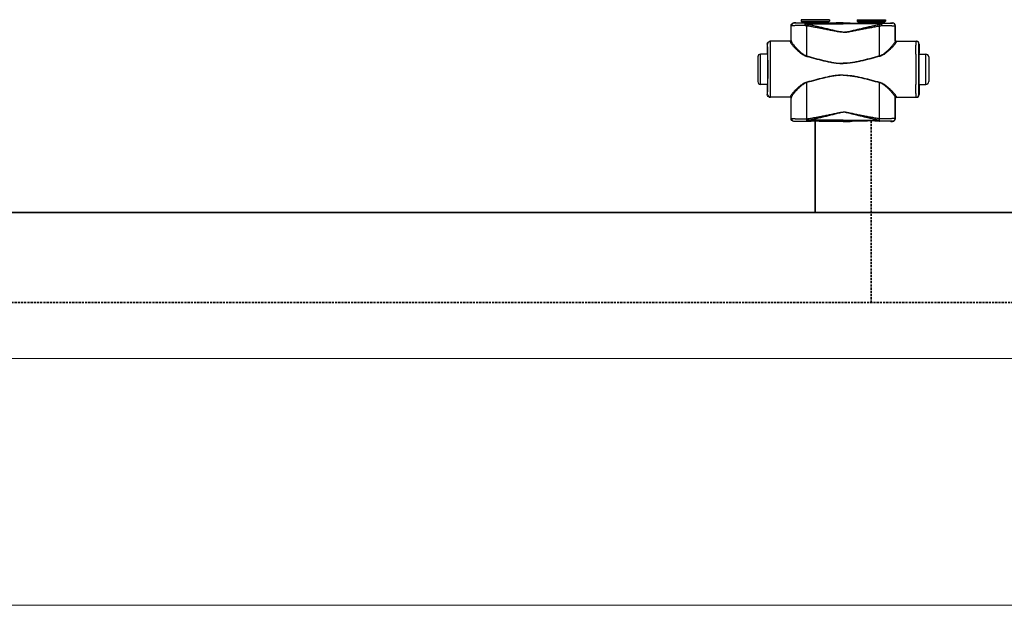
# Model space of a CAD drawing. Header units: millimetres. Extents: x 17747 to 112039, y -74980 to 446921.
# Tile 36 of 256: x 42149 to 43026, y -74980 to -74458. Entities that reach past the tile are written whole.
import ezdxf

# ---------------------------------------------------------------- set-up
doc = ezdxf.new("R2010")
doc.units = ezdxf.units.MM
doc.linetypes.add('phl_thick', pattern=[0])
doc.linetypes.add('VERDECKT', pattern=[9.525, 6.35, -3.175])
for name, color, linetype, lineweight in [('UT_SCHÉMA_PŘÍVOD', 10, 'Continuous', 35), ('UT_SCHÉMA_ZPÁTEČKA', 172, 'VERDECKT', 35), ('VZT_50 POPIS - OBECNE', 7, 'Continuous', 5)]:
    doc.layers.add(name, color=color, linetype=linetype, lineweight=lineweight)

msp = doc.modelspace()

# ---------------------------------------------------------------- linework, layer by layer
at = {"color": 0, "linetype": 'Continuous'}
for p, q in [((42839, -74461.33), (42838.88, -74461.21)), ((42840.53, -74461.21), (42838.88, -74461.21)), ((42840.88, -74461.31), (42840.53, -74461.21)), ((42870.48, -74458.31), (42845.28, -74458.31)), ((42845.28, -74458.31), (42845.28, -74459.71)), ((42845.28, -74459.71), (42846.23, -74460.66)), ((42845.28, -74459.71), (42870.48, -74459.71)), ((42846.23, -74460.66), (42869.52, -74460.66)), ((42846.38, -74461.02), (42869.38, -74461.02)), ((42846.38, -74461.02), (42846.38, -74461.38)), ((42854.02, -74461.4), (42849.18, -74461.4)), ((42849.18, -74462.1), (42849.18, -74461.4)), ((42882.88, -74461.4), (42861.73, -74461.4)), ((42869.38, -74461.02), (42869.38, -74461.38)), ((42870.48, -74459.71), (42869.52, -74460.66)), ((42870.48, -74458.31), (42870.48, -74459.71)), ((42876.63, -74461.21), (42874.88, -74461.31)), ((42882.88, -74461.21), (42876.63, -74461.21)), ((42882.88, -74461.21), (42889.13, -74461.21)), ((42882.88, -74461.4), (42904.02, -74461.4)), ((42889.13, -74461.21), (42890.88, -74461.31)), ((42895.28, -74458.31), (42920.48, -74458.31)), ((42895.28, -74458.31), (42895.28, -74459.71)), ((42920.48, -74459.71), (42895.28, -74459.71)), ((42895.28, -74459.71), (42896.23, -74460.66)), ((42919.52, -74460.66), (42896.23, -74460.66)), ((42919.38, -74461.02), (42896.38, -74461.02)), ((42896.38, -74461.02), (42896.38, -74461.38)), ((42911.73, -74461.4), (42916.58, -74461.4)), ((42916.58, -74462.1), (42916.58, -74461.4)), ((42919.38, -74461.02), (42919.38, -74461.38)), ((42920.48, -74459.71), (42919.52, -74460.66)), ((42920.48, -74458.31), (42920.48, -74459.71)), ((42924.88, -74461.31), (42925.23, -74461.21)), ((42925.23, -74461.21), (42926.88, -74461.21)), ((42926.76, -74461.33), (42926.88, -74461.21)), ((42836.5, -74463.83), (42836.38, -74463.71)), ((42836.38, -74476.71), (42836.38, -74463.71)), ((42849.18, -74462.1), (42882.88, -74462.1)), ((42916.58, -74462.1), (42882.88, -74462.1)), ((42929.26, -74463.83), (42929.38, -74463.71)), ((42929.38, -74476.71), (42929.38, -74463.71)), ((42835.68, -74477.51), (42817.68, -74477.51)), ((42836.38, -74476.71), (42836.48, -74476.71)), ((42929.38, -74476.71), (42929.27, -74476.71)), ((42930.07, -74477.51), (42948.08, -74477.51)), ((42815.39, -74480.01), (42815.18, -74480.01)), ((42815.18, -74480.01), (42815.18, -74488.16)), ((42815.18, -74488.16), (42815.39, -74488.51)), ((42950.37, -74480.01), (42950.58, -74480.01)), ((42950.58, -74488.16), (42950.37, -74488.51)), ((42950.58, -74480.01), (42950.58, -74488.16)), ((42806.68, -74491.51), (42806.68, -74513.51)), ((42815.43, -74489.01), (42809.18, -74489.01)), ((42809.18, -74516.01), (42809.18, -74489.01)), ((42815.57, -74488.52), (42815.57, -74488.51)), ((42950.18, -74488.52), (42950.18, -74488.51)), ((42950.33, -74489.01), (42956.58, -74489.01)), ((42956.58, -74516.01), (42956.58, -74489.01)), ((42959.08, -74491.51), (42959.08, -74513.51)), ((42815.43, -74516.01), (42809.18, -74516.01)), ((42815.39, -74516.51), (42815.18, -74516.86)), ((42815.18, -74516.86), (42815.18, -74525.01)), ((42815.57, -74516.51), (42815.57, -74516.5)), ((42950.18, -74516.51), (42950.18, -74516.5)), ((42950.33, -74516.01), (42956.58, -74516.01)), ((42950.37, -74516.51), (42950.58, -74516.86)), ((42950.58, -74516.86), (42950.58, -74525.01)), ((42815.18, -74525.01), (42815.39, -74525.01)), ((42835.68, -74527.51), (42817.68, -74527.51)), ((42836.48, -74528.31), (42836.38, -74528.31)), ((42836.38, -74546.41), (42836.38, -74528.31)), ((42929.27, -74528.31), (42929.38, -74528.31)), ((42929.38, -74546.41), (42929.38, -74528.31)), ((42930.07, -74527.51), (42948.08, -74527.51)), ((42950.58, -74525.01), (42950.37, -74525.01)), ((42836.38, -74546.41), (42836.5, -74546.29)), ((42838.88, -74548.91), (42839, -74548.79)), ((42840.53, -74548.91), (42838.88, -74548.91)), ((42840.88, -74548.81), (42840.53, -74548.91)), ((42850.42, -74546.66), (42850.6, -74546.66)), ((42850.75, -74548.72), (42850.92, -74548.72)), ((42882.88, -74547.97), (42850.92, -74547.97)), ((42850.92, -74548.72), (42850.92, -74547.97)), ((42850.92, -74548.72), (42852.18, -74548.72)), ((42863.57, -74548.72), (42882.88, -74548.72)), ((42876.63, -74548.91), (42874.88, -74548.81)), ((42882.88, -74548.91), (42876.63, -74548.91)), ((42882.88, -74547.97), (42914.83, -74547.97)), ((42902.18, -74548.72), (42882.88, -74548.72)), ((42882.88, -74548.91), (42889.13, -74548.91)), ((42889.13, -74548.91), (42890.88, -74548.81)), ((42914.83, -74548.72), (42913.57, -74548.72)), ((42914.83, -74548.72), (42914.83, -74547.97)), ((42915.01, -74548.72), (42914.83, -74548.72)), ((42915.34, -74546.66), (42915.16, -74546.66)), ((42924.88, -74548.81), (42925.23, -74548.91)), ((42925.23, -74548.91), (42926.88, -74548.91)), ((42926.88, -74548.91), (42926.76, -74548.79)), ((42929.38, -74546.41), (42929.26, -74546.29))]:
    msp.add_line(p, q, dxfattribs=at)
for centre, radius, start, end in [((42839, -74463.83), 2.5, 90.00246, 179.99754), ((42845.88, -74461.02), 0.5, 0, 45), ((42869.88, -74461.02), 0.5, 135, 180), ((42895.88, -74461.02), 0.5, 0, 45), ((42919.88, -74461.02), 0.5, 135, 180), ((42926.76, -74463.83), 2.5, 0.00246, 89.99754), ((42817.89, -74480.01), 2.5, 90.00225, 180.00111), ((42835.68, -74476.71), 0.8, 270.0036, 359.99724), ((42930.07, -74476.71), 0.8, 180.00276, 269.9964), ((42947.87, -74480.01), 2.5, 359.99889, 89.99775), ((42809.18, -74491.51), 2.5, 90, 180), ((40375.72, -74502.51), 2442.41, 359.68325, 0.31675), ((45390.04, -74502.51), 2442.41, 179.68325, 180.31675), ((42956.58, -74491.51), 2.5, 0, 90), ((42809.18, -74513.51), 2.5, 180, 270), ((42956.58, -74513.51), 2.5, 270, 0), ((42817.89, -74525.01), 2.5, 179.99889, 269.99775), ((42835.68, -74528.31), 0.8, 0.00276, 89.9964), ((42930.07, -74528.31), 0.8, 90.0036, 179.99724), ((42947.87, -74525.01), 2.5, 270.00225, 0.00111), ((42839, -74546.29), 2.5, 180.00246, 269.99754), ((42926.76, -74546.29), 2.5, 270.00246, 359.99754)]:
    msp.add_arc(centre, radius, start, end, dxfattribs=at)
at = {"color": 0, "linetype": 'Continuous', "extrusion": (0, 0, -1)}
for centre, major_axis, ratio, start_param, end_param in [((42838.88, -74463.71), (-1.77, 1.77), 0.999973, -0.785384, 0.785384), ((42857.88, -74461.31), (-17, 0), 0.005236, 4.941076, 6.283185), ((42857.88, -74461.31), (-17, 0), 0.005236, 3.141593, 4.483702), ((42817.68, -74480.01), (-2.5, 0), 0.999945, 0, 1.570796), ((42835.58, -74476.71), (-0.8, 0), 0.999986, -3.141593, -1.659157), ((42815.39, -74502.51), (0, 14), 0.010472, 0, 3.141593), ((42817.68, -74525.01), (-2.5, 0), 0.999945, -1.570796, 0), ((42835.58, -74528.31), (0.8, 0), 0.999986, -1.395381, 0), ((42838.88, -74546.41), (1.77, 1.77), 0.999973, -3.926977, -2.356208), ((42857.88, -74548.81), (-17, 0), 0.005236, 0, 1.229157), ((42857.88, -74548.81), (-17, 0), 0.005236, 1.912436, 3.141593)]:
    msp.add_ellipse(centre, major_axis=major_axis, ratio=ratio, start_param=start_param, end_param=end_param, dxfattribs=at)
at = {"color": 0, "linetype": 'Continuous'}
for centre, major_axis, ratio, start_param, end_param in [((42907.88, -74461.31), (17, 0), 0.005236, 3.141593, 4.483702), ((42907.88, -74461.31), (17, 0), 0.005236, 4.941076, 6.283185), ((42926.88, -74463.71), (1.77, 1.77), 0.999973, -0.785384, 0.785384), ((42930.18, -74476.71), (0.8, 0), 0.999986, -3.141593, -1.659157), ((42948.08, -74480.01), (2.5, 0), 0.999945, 0, 1.570796), ((42950.37, -74502.51), (0, 14), 0.010472, 0, 3.141593), ((42930.18, -74528.31), (-0.8, 0), 0.999986, -1.395381, 0), ((42948.08, -74525.01), (2.5, 0), 0.999945, -1.570796, 0), ((42907.88, -74548.81), (17, 0), 0.005236, 1.912436, 3.141593), ((42907.88, -74548.81), (17, 0), 0.005236, 0, 1.229157), ((42926.88, -74546.41), (-1.77, 1.77), 0.999973, -3.926977, -2.356208)]:
    msp.add_ellipse(centre, major_axis=major_axis, ratio=ratio, start_param=start_param, end_param=end_param, dxfattribs=at)
for points, knots in [([(42849.18, -74461.4), (42848.47, -74461.4), (42847.11, -74461.4), (42845.45, -74461.39), (42844.22, -74461.39), (42843.37, -74461.39), (42842.58, -74461.38), (42841.87, -74461.38), (42841.22, -74461.37), (42840.66, -74461.37), (42840.17, -74461.36), (42839.82, -74461.36), (42839.58, -74461.35), (42839.43, -74461.35), (42839.3, -74461.35), (42839.2, -74461.34), (42839.13, -74461.34), (42839.08, -74461.34), (42839.05, -74461.34), (42839.03, -74461.34), (42839.02, -74461.34), (42839.01, -74461.33), (42839, -74461.33), (42839, -74461.33)], [0, 0, 0, 0, 0.207653, 0.400343, 0.489423, 0.572844, 0.650059, 0.720565, 0.783909, 0.839692, 0.887568, 0.927242, 0.943927, 0.958477, 0.970869, 0.981088, 0.989117, 0.992306, 0.994945, 0.997032, 0.998568, 0.999554, 1, 1, 1, 1]), ([(42849.18, -74461.4), (42849.09, -74461.4), (42848.99, -74461.51), (42848.91, -74461.65), (42848.84, -74461.8), (42848.76, -74462.02), (42848.69, -74462.34), (42848.63, -74462.7), (42848.58, -74463.1), (42848.57, -74463.38), (42848.56, -74463.52)], [0, 0, 0, 0, 0.117156, 0.161001, 0.211236, 0.330442, 0.472834, 0.634922, 0.812344, 1, 1, 1, 1]), ([(42861.73, -74461.4), (42861.09, -74461.4), (42859.81, -74461.43), (42857.88, -74461.45), (42855.95, -74461.43), (42854.66, -74461.4), (42854.02, -74461.4)], [0, 0, 0, 0, 0.248355, 0.5, 0.751645, 1, 1, 1, 1]), ([(42904.02, -74461.4), (42904.66, -74461.4), (42905.95, -74461.43), (42907.88, -74461.45), (42909.81, -74461.43), (42911.09, -74461.4), (42911.73, -74461.4)], [0, 0, 0, 0, 0.248355, 0.5, 0.751645, 1, 1, 1, 1]), ([(42916.58, -74461.4), (42917.28, -74461.4), (42918.64, -74461.4), (42920.3, -74461.39), (42921.54, -74461.39), (42922.39, -74461.39), (42923.17, -74461.38), (42923.89, -74461.38), (42924.53, -74461.37), (42925.1, -74461.37), (42925.58, -74461.36), (42925.94, -74461.36), (42926.18, -74461.35), (42926.33, -74461.35), (42926.45, -74461.35), (42926.56, -74461.34), (42926.63, -74461.34), (42926.68, -74461.34), (42926.7, -74461.34), (42926.72, -74461.34), (42926.74, -74461.34), (42926.75, -74461.33), (42926.75, -74461.33), (42926.76, -74461.33)], [0, 0, 0, 0, 0.207653, 0.400343, 0.489423, 0.572844, 0.650059, 0.720565, 0.783909, 0.839692, 0.887568, 0.927242, 0.943927, 0.958477, 0.970869, 0.981088, 0.989117, 0.992306, 0.994945, 0.997032, 0.998568, 0.999554, 1, 1, 1, 1]), ([(42916.58, -74461.4), (42916.67, -74461.4), (42916.77, -74461.51), (42916.85, -74461.65), (42916.92, -74461.8), (42916.99, -74462.02), (42917.07, -74462.34), (42917.13, -74462.7), (42917.17, -74463.1), (42917.19, -74463.38), (42917.19, -74463.52)], [0, 0, 0, 0, 0.117156, 0.161001, 0.211236, 0.330442, 0.472834, 0.634922, 0.812344, 1, 1, 1, 1]), ([(42848.56, -74463.52), (42847.73, -74463.52), (42846.12, -74463.53), (42844.16, -74463.55), (42842.69, -74463.58), (42841.69, -74463.59), (42840.76, -74463.61), (42839.91, -74463.63), (42839.14, -74463.65), (42838.47, -74463.67), (42837.89, -74463.7), (42837.47, -74463.72), (42837.19, -74463.74), (42837.01, -74463.75), (42836.86, -74463.76), (42836.74, -74463.78), (42836.64, -74463.79), (42836.57, -74463.8), (42836.53, -74463.81), (42836.5, -74463.83), (42836.5, -74463.83)], [0, 0, 0, 0, 0.207034, 0.39928, 0.488214, 0.57154, 0.648707, 0.71921, 0.782588, 0.838437, 0.886403, 0.926186, 0.942933, 0.957549, 0.970012, 0.98031, 0.988432, 0.994377, 0.998178, 1, 1, 1, 1]), ([(42836.51, -74477.25), (42836.51, -74476.12), (42836.51, -74471.65), (42836.5, -74467.18), (42836.5, -74463.83)], [0, 0, 0, 0, 0.250733, 1, 1, 1, 1]), ([(42849.18, -74462.1), (42849.05, -74462.3), (42848.82, -74462.77), (42848.64, -74463.26), (42848.56, -74463.52)], [0, 0, 0, 0, 0.464895, 1, 1, 1, 1]), ([(42850.43, -74463.88), (42850.27, -74463.86), (42849.64, -74463.76), (42849.02, -74463.63), (42848.56, -74463.52)], [0, 0, 0, 0, 0.252579, 1, 1, 1, 1]), ([(42850.75, -74462.54), (42850.61, -74462.52), (42850.08, -74462.4), (42849.56, -74462.23), (42849.18, -74462.1)], [0, 0, 0, 0, 0.253704, 1, 1, 1, 1]), ([(42850.75, -74462.54), (42850.69, -74462.75), (42850.57, -74463.19), (42850.47, -74463.64), (42850.43, -74463.88)], [0, 0, 0, 0, 0.464569, 1, 1, 1, 1]), ([(42882.88, -74469.52), (42882.88, -74469.52), (42882.19, -74469.52), (42880.81, -74469.44), (42878.76, -74469.16), (42876.72, -74468.81), (42874.01, -74468.3), (42870.63, -74467.64), (42866.59, -74466.84), (42862.54, -74466.06), (42858.5, -74465.3), (42854.47, -74464.57), (42851.77, -74464.11), (42850.43, -74463.88)], [0.5000015, 0.5000015, 0.5000015, 0.5000015, 0.500002, 0.5313979, 0.5627848, 0.5941575, 0.6255147, 0.6881766, 0.7507583, 0.8132458, 0.8756245, 0.9378805, 1, 1, 1, 1]), ([(42850.44, -74490.65), (42850.44, -74488.42), (42850.44, -74479.49), (42850.43, -74470.57), (42850.43, -74463.88)], [0, 0, 0, 0, 0.250952, 1, 1, 1, 1]), ([(42882.88, -74469.34), (42882.88, -74469.34), (42882.53, -74469.34), (42881.84, -74469.31), (42880.47, -74469.18), (42878.77, -74468.9), (42876.75, -74468.48), (42874.73, -74468.02), (42872.73, -74467.55), (42870.05, -74466.91), (42866.72, -74466.11), (42862.72, -74465.16), (42858.73, -74464.25), (42854.74, -74463.37), (42852.08, -74462.81), (42850.75, -74462.54)], [0.499995, 0.499995, 0.499995, 0.499995, 0.4999958, 0.5157333, 0.5314718, 0.5629204, 0.5943483, 0.6257534, 0.6571339, 0.6884877, 0.7511054, 0.813586, 0.8759088, 0.9380534, 1, 1, 1, 1]), ([(42882.88, -74469.34), (42882.88, -74469.34), (42883.22, -74469.34), (42883.91, -74469.31), (42885.29, -74469.18), (42886.99, -74468.9), (42889.01, -74468.48), (42891.02, -74468.02), (42893.03, -74467.55), (42895.7, -74466.91), (42899.04, -74466.11), (42903.03, -74465.16), (42907.03, -74464.25), (42911.01, -74463.37), (42913.68, -74462.81), (42915.01, -74462.54)], [0.499995, 0.499995, 0.499995, 0.499995, 0.4999958, 0.5157333, 0.5314718, 0.5629204, 0.5943483, 0.6257534, 0.6571339, 0.6884877, 0.7511054, 0.813586, 0.8759088, 0.9380534, 1, 1, 1, 1]), ([(42882.88, -74469.52), (42882.88, -74469.52), (42883.57, -74469.52), (42884.95, -74469.44), (42887, -74469.16), (42889.04, -74468.81), (42891.75, -74468.3), (42895.12, -74467.64), (42899.17, -74466.84), (42903.21, -74466.06), (42907.25, -74465.3), (42911.29, -74464.57), (42913.98, -74464.11), (42915.33, -74463.88)], [0.5000015, 0.5000015, 0.5000015, 0.5000015, 0.500002, 0.5313979, 0.5627848, 0.5941575, 0.6255147, 0.6881766, 0.7507583, 0.8132458, 0.8756245, 0.9378805, 1, 1, 1, 1]), ([(42915.01, -74462.54), (42915.14, -74462.52), (42915.67, -74462.4), (42916.2, -74462.23), (42916.58, -74462.1)], [0, 0, 0, 0, 0.253704, 1, 1, 1, 1]), ([(42915.01, -74462.54), (42915.07, -74462.75), (42915.19, -74463.19), (42915.29, -74463.64), (42915.33, -74463.88)], [0, 0, 0, 0, 0.464569, 1, 1, 1, 1]), ([(42915.32, -74490.65), (42915.32, -74488.42), (42915.32, -74479.49), (42915.33, -74470.57), (42915.33, -74463.88)], [0, 0, 0, 0, 0.250952, 1, 1, 1, 1]), ([(42915.33, -74463.88), (42915.49, -74463.86), (42916.11, -74463.76), (42916.73, -74463.63), (42917.19, -74463.52)], [0, 0, 0, 0, 0.252579, 1, 1, 1, 1]), ([(42916.58, -74462.1), (42916.7, -74462.3), (42916.93, -74462.77), (42917.11, -74463.26), (42917.19, -74463.52)], [0, 0, 0, 0, 0.464895, 1, 1, 1, 1]), ([(42917.19, -74463.52), (42918.03, -74463.52), (42919.64, -74463.53), (42921.6, -74463.55), (42923.07, -74463.58), (42924.07, -74463.59), (42925, -74463.61), (42925.85, -74463.63), (42926.61, -74463.65), (42927.29, -74463.67), (42927.86, -74463.7), (42928.28, -74463.72), (42928.57, -74463.74), (42928.75, -74463.75), (42928.9, -74463.76), (42929.02, -74463.78), (42929.12, -74463.79), (42929.19, -74463.8), (42929.23, -74463.81), (42929.25, -74463.83), (42929.26, -74463.83)], [0, 0, 0, 0, 0.207034, 0.39928, 0.488214, 0.57154, 0.648707, 0.71921, 0.782588, 0.838437, 0.886403, 0.926186, 0.942933, 0.957549, 0.970012, 0.98031, 0.988432, 0.994377, 0.998178, 1, 1, 1, 1]), ([(42929.25, -74477.25), (42929.25, -74476.12), (42929.25, -74471.65), (42929.25, -74467.18), (42929.26, -74463.83)], [0, 0, 0, 0, 0.250733, 1, 1, 1, 1]), ([(42818.09, -74489.01), (42818.08, -74488.17), (42818.07, -74486.57), (42818.05, -74484.63), (42818.04, -74483.22), (42818.03, -74482.26), (42818.01, -74481.39), (42818, -74480.6), (42817.99, -74479.9), (42817.98, -74479.28), (42817.96, -74478.75), (42817.95, -74478.37), (42817.94, -74478.11), (42817.93, -74477.96), (42817.93, -74477.82), (42817.92, -74477.71), (42817.91, -74477.63), (42817.9, -74477.57), (42817.9, -74477.53), (42817.89, -74477.51), (42817.89, -74477.51), (42817.89, -74477.51)], [0, 0, 0, 0, 0.218984, 0.416191, 0.505653, 0.588551, 0.664564, 0.733396, 0.794781, 0.848478, 0.894279, 0.932006, 0.947796, 0.961515, 0.973152, 0.982695, 0.990138, 0.995479, 0.998726, 0.999584, 1, 1, 1, 1]), ([(42835.68, -74477.51), (42835.68, -74477.51), (42835.69, -74477.51), (42835.69, -74477.52), (42835.69, -74477.53), (42835.69, -74477.55), (42835.69, -74477.59), (42835.7, -74477.65), (42835.7, -74477.72), (42835.7, -74477.81), (42835.71, -74477.91), (42835.71, -74477.99), (42835.71, -74478.03)], [0, 0, 0, 0, 0.005122, 0.017304, 0.037118, 0.064661, 0.143035, 0.252499, 0.393016, 0.564526, 0.766907, 1, 1, 1, 1]), ([(42836.51, -74477.25), (42836.51, -74477.35), (42836.47, -74477.55), (42836.29, -74477.81), (42836.02, -74477.99), (42835.81, -74478.03), (42835.71, -74478.03)], [0, 0, 0, 0, 0.247572, 0.496581, 0.747591, 1, 1, 1, 1]), ([(42835.71, -74478.03), (42835.71, -74478.09), (42835.73, -74478.23), (42835.81, -74478.46), (42835.92, -74478.7), (42836.13, -74479.09), (42836.48, -74479.63), (42837.01, -74480.34), (42837.66, -74481.12), (42838.69, -74482.31), (42840.19, -74483.89), (42842.23, -74485.85), (42844.15, -74487.49), (42845.84, -74488.76), (42847.7, -74489.97), (42849.24, -74490.69), (42850.34, -74490.99)], [0, 0, 0, 0, 0.009694, 0.02127, 0.034861, 0.050494, 0.087694, 0.13227, 0.183417, 0.240322, 0.368483, 0.511765, 0.666448, 0.747227, 0.829948, 1, 1, 1, 1]), ([(42836.48, -74476.71), (42836.48, -74476.71), (42836.49, -74476.71), (42836.49, -74476.72), (42836.49, -74476.73), (42836.49, -74476.75), (42836.49, -74476.79), (42836.5, -74476.85), (42836.5, -74476.93), (42836.5, -74477.02), (42836.51, -74477.13), (42836.51, -74477.2), (42836.51, -74477.25)], [0, 0, 0, 0, 0.005057, 0.017214, 0.037015, 0.06455, 0.142921, 0.252392, 0.392925, 0.564459, 0.766871, 1, 1, 1, 1]), ([(42836.51, -74477.25), (42836.51, -74477.31), (42836.53, -74477.46), (42836.6, -74477.69), (42836.7, -74477.95), (42836.9, -74478.35), (42837.24, -74478.91), (42837.74, -74479.64), (42838.35, -74480.45), (42839.32, -74481.66), (42840.74, -74483.29), (42842.67, -74485.31), (42844.48, -74487), (42846.1, -74488.31), (42847.88, -74489.57), (42849.37, -74490.34), (42850.44, -74490.65)], [0, 0, 0, 0, 0.010286, 0.022433, 0.036551, 0.052653, 0.090607, 0.135698, 0.187142, 0.244158, 0.372094, 0.514728, 0.6685, 0.748767, 0.830965, 1, 1, 1, 1]), ([(42929.25, -74477.25), (42929.24, -74477.31), (42929.22, -74477.46), (42929.16, -74477.69), (42929.05, -74477.95), (42928.85, -74478.35), (42928.52, -74478.91), (42928.02, -74479.64), (42927.41, -74480.45), (42926.44, -74481.66), (42925.02, -74483.29), (42923.09, -74485.31), (42921.28, -74487), (42919.66, -74488.31), (42917.88, -74489.57), (42916.38, -74490.34), (42915.32, -74490.65)], [0, 0, 0, 0, 0.010286, 0.022433, 0.036551, 0.052653, 0.090607, 0.135698, 0.187142, 0.244158, 0.372094, 0.514728, 0.6685, 0.748767, 0.830965, 1, 1, 1, 1]), ([(42930.05, -74478.03), (42930.04, -74478.09), (42930.02, -74478.23), (42929.95, -74478.46), (42929.84, -74478.7), (42929.63, -74479.09), (42929.27, -74479.63), (42928.74, -74480.34), (42928.1, -74481.12), (42927.07, -74482.31), (42925.56, -74483.89), (42923.52, -74485.85), (42921.61, -74487.49), (42919.91, -74488.76), (42918.06, -74489.97), (42916.51, -74490.69), (42915.42, -74490.99)], [0, 0, 0, 0, 0.009694, 0.02127, 0.034861, 0.050494, 0.087694, 0.13227, 0.183417, 0.240322, 0.368483, 0.511765, 0.666448, 0.747227, 0.829948, 1, 1, 1, 1]), ([(42929.27, -74476.71), (42929.27, -74476.71), (42929.27, -74476.71), (42929.27, -74476.72), (42929.27, -74476.73), (42929.27, -74476.75), (42929.26, -74476.79), (42929.26, -74476.85), (42929.26, -74476.93), (42929.25, -74477.02), (42929.25, -74477.13), (42929.25, -74477.2), (42929.25, -74477.25)], [0, 0, 0, 0, 0.005057, 0.017214, 0.037015, 0.06455, 0.142921, 0.252392, 0.392925, 0.564459, 0.766871, 1, 1, 1, 1]), ([(42929.25, -74477.25), (42929.25, -74477.35), (42929.29, -74477.55), (42929.47, -74477.81), (42929.73, -74477.99), (42929.94, -74478.03), (42930.05, -74478.03)], [0, 0, 0, 0, 0.247572, 0.496581, 0.747591, 1, 1, 1, 1]), ([(42930.07, -74477.51), (42930.07, -74477.51), (42930.07, -74477.51), (42930.07, -74477.52), (42930.07, -74477.53), (42930.07, -74477.55), (42930.06, -74477.59), (42930.06, -74477.65), (42930.06, -74477.72), (42930.05, -74477.81), (42930.05, -74477.91), (42930.05, -74477.99), (42930.05, -74478.03)], [0, 0, 0, 0, 0.005122, 0.017304, 0.037118, 0.064661, 0.143035, 0.252499, 0.393016, 0.564526, 0.766907, 1, 1, 1, 1]), ([(42947.67, -74489.01), (42947.68, -74488.17), (42947.69, -74486.57), (42947.7, -74484.63), (42947.72, -74483.22), (42947.73, -74482.26), (42947.74, -74481.39), (42947.75, -74480.6), (42947.77, -74479.9), (42947.78, -74479.28), (42947.79, -74478.75), (42947.81, -74478.37), (42947.82, -74478.11), (42947.82, -74477.96), (42947.83, -74477.82), (42947.84, -74477.71), (42947.85, -74477.63), (42947.85, -74477.57), (42947.86, -74477.53), (42947.86, -74477.51), (42947.87, -74477.51), (42947.87, -74477.51)], [0, 0, 0, 0, 0.218984, 0.416191, 0.505653, 0.588551, 0.664564, 0.733396, 0.794781, 0.848478, 0.894279, 0.932006, 0.947796, 0.961515, 0.973152, 0.982695, 0.990138, 0.995479, 0.998726, 0.999584, 1, 1, 1, 1]), ([(42815.57, -74488.51), (42815.57, -74487.88), (42815.56, -74486.69), (42815.54, -74485.24), (42815.52, -74484.19), (42815.51, -74483.49), (42815.5, -74482.85), (42815.49, -74482.27), (42815.48, -74481.75), (42815.47, -74481.3), (42815.45, -74480.92), (42815.44, -74480.64), (42815.43, -74480.45), (42815.43, -74480.33), (42815.42, -74480.24), (42815.42, -74480.16), (42815.41, -74480.1), (42815.4, -74480.05), (42815.4, -74480.03), (42815.39, -74480.01), (42815.39, -74480.01)], [0, 0, 0, 0, 0.221931, 0.420259, 0.509783, 0.592499, 0.668149, 0.736495, 0.797321, 0.850436, 0.895675, 0.932895, 0.948462, 0.961984, 0.973451, 0.982856, 0.990196, 0.99547, 0.998697, 1, 1, 1, 1]), ([(42950.18, -74488.51), (42950.19, -74487.88), (42950.2, -74486.69), (42950.22, -74485.24), (42950.23, -74484.19), (42950.24, -74483.49), (42950.25, -74482.85), (42950.27, -74482.27), (42950.28, -74481.75), (42950.29, -74481.3), (42950.3, -74480.92), (42950.31, -74480.64), (42950.32, -74480.45), (42950.33, -74480.33), (42950.33, -74480.24), (42950.34, -74480.16), (42950.35, -74480.1), (42950.35, -74480.05), (42950.36, -74480.03), (42950.36, -74480.01), (42950.37, -74480.01)], [0, 0, 0, 0, 0.221931, 0.420259, 0.509783, 0.592499, 0.668149, 0.736495, 0.797321, 0.850436, 0.895675, 0.932895, 0.948462, 0.961984, 0.973451, 0.982856, 0.990196, 0.99547, 0.998697, 1, 1, 1, 1]), ([(42815.57, -74516.5), (42815.59, -74514.31), (42815.62, -74509.64), (42815.63, -74502.51), (42815.62, -74495.38), (42815.59, -74490.72), (42815.57, -74488.52)], [0, 0, 0, 0, 0.235226, 0.499987, 0.764754, 1, 1, 1, 1]), ([(42850.44, -74490.65), (42850.43, -74490.68), (42850.4, -74490.79), (42850.36, -74490.9), (42850.34, -74490.99)], [0, 0, 0, 0, 0.258378, 1, 1, 1, 1]), ([(42850.34, -74490.99), (42853, -74491.7), (42857, -74492.78), (42862.36, -74494.15), (42866.4, -74495.12), (42870.47, -74496), (42874.57, -74496.73), (42878.02, -74497.14), (42880.79, -74497.32), (42882.18, -74497.34), (42882.88, -74497.34), (42882.88, -74497.34)], [0, 0, 0, 0, 0.1245061, 0.1869228, 0.2494269, 0.3120016, 0.3746311, 0.4372993, 0.4686472, 0.4999998, 0.5, 0.5, 0.5, 0.5]), ([(42850.44, -74490.65), (42853.09, -74491.39), (42857.08, -74492.5), (42862.41, -74493.9), (42866.44, -74494.9), (42870.49, -74495.81), (42874.58, -74496.56), (42878.03, -74496.99), (42880.8, -74497.17), (42882.18, -74497.2), (42882.88, -74497.2), (42882.88, -74497.2)], [0, 0, 0, 0, 0.1244767, 0.1868883, 0.2493924, 0.3119715, 0.3746087, 0.437287, 0.4686409, 0.4999998, 0.5, 0.5, 0.5, 0.5]), ([(42915.32, -74490.65), (42912.66, -74491.39), (42908.68, -74492.5), (42903.34, -74493.9), (42899.32, -74494.9), (42895.26, -74495.81), (42891.17, -74496.56), (42887.73, -74496.99), (42884.96, -74497.17), (42883.57, -74497.2), (42882.88, -74497.2), (42882.88, -74497.2)], [0, 0, 0, 0, 0.1244767, 0.1868883, 0.2493924, 0.3119715, 0.3746087, 0.437287, 0.4686409, 0.4999998, 0.5, 0.5, 0.5, 0.5]), ([(42915.42, -74490.99), (42912.76, -74491.7), (42908.75, -74492.78), (42903.4, -74494.15), (42899.36, -74495.12), (42895.29, -74496), (42891.19, -74496.73), (42887.74, -74497.14), (42884.96, -74497.32), (42883.57, -74497.34), (42882.88, -74497.34), (42882.88, -74497.34)], [0, 0, 0, 0, 0.1245061, 0.1869228, 0.2494269, 0.3120016, 0.3746311, 0.4372993, 0.4686472, 0.4999998, 0.5, 0.5, 0.5, 0.5]), ([(42915.32, -74490.65), (42915.32, -74490.68), (42915.36, -74490.79), (42915.39, -74490.9), (42915.42, -74490.99)], [0, 0, 0, 0, 0.258378, 1, 1, 1, 1]), ([(42950.18, -74516.5), (42950.17, -74514.31), (42950.14, -74509.64), (42950.13, -74502.51), (42950.14, -74495.38), (42950.17, -74490.72), (42950.18, -74488.52)], [0, 0, 0, 0, 0.235226, 0.499987, 0.764754, 1, 1, 1, 1]), ([(42850.34, -74514.03), (42849.24, -74514.33), (42847.7, -74515.06), (42845.84, -74516.26), (42844.15, -74517.53), (42842.23, -74519.17), (42840.19, -74521.13), (42838.69, -74522.71), (42837.66, -74523.9), (42837.01, -74524.68), (42836.48, -74525.39), (42836.13, -74525.93), (42835.92, -74526.32), (42835.81, -74526.57), (42835.73, -74526.79), (42835.71, -74526.93), (42835.71, -74526.99)], [0, 0, 0, 0, 0.170052, 0.252774, 0.333553, 0.488235, 0.631517, 0.759678, 0.816583, 0.86773, 0.912306, 0.949506, 0.965139, 0.978731, 0.990306, 1, 1, 1, 1]), ([(42850.44, -74514.37), (42849.37, -74514.68), (42847.88, -74515.45), (42846.1, -74516.71), (42844.48, -74518.02), (42842.67, -74519.71), (42840.74, -74521.73), (42839.32, -74523.36), (42838.35, -74524.57), (42837.74, -74525.38), (42837.24, -74526.11), (42836.9, -74526.67), (42836.7, -74527.07), (42836.6, -74527.33), (42836.53, -74527.56), (42836.51, -74527.71), (42836.51, -74527.77)], [0, 0, 0, 0, 0.169036, 0.251233, 0.3315, 0.485272, 0.627906, 0.755842, 0.812858, 0.864302, 0.909393, 0.947347, 0.963449, 0.977567, 0.989714, 1, 1, 1, 1]), ([(42882.88, -74507.68), (42881.49, -74507.68), (42878.71, -74507.8), (42874.57, -74508.29), (42870.47, -74509.02), (42866.4, -74509.9), (42862.36, -74510.87), (42857, -74512.24), (42853, -74513.32), (42850.34, -74514.03)], [0.5, 0.5, 0.5, 0.5, 0.5626889, 0.6253582, 0.6879892, 0.7505657, 0.8130716, 0.8754902, 1, 1, 1, 1]), ([(42850.44, -74514.37), (42850.43, -74514.34), (42850.4, -74514.23), (42850.36, -74514.12), (42850.34, -74514.03)], [0, 0, 0, 0, 0.258378, 1, 1, 1, 1]), ([(42850.42, -74546.66), (42850.42, -74543.99), (42850.43, -74533.22), (42850.44, -74522.46), (42850.44, -74514.37)], [0, 0, 0, 0, 0.248459, 1, 1, 1, 1]), ([(42882.88, -74507.82), (42881.49, -74507.82), (42878.72, -74507.95), (42874.58, -74508.46), (42870.49, -74509.21), (42866.44, -74510.12), (42862.41, -74511.12), (42857.08, -74512.52), (42853.09, -74513.63), (42850.44, -74514.37)], [0.5, 0.5, 0.5, 0.5, 0.5627005, 0.6253799, 0.6880187, 0.7505997, 0.8131057, 0.8755193, 1, 1, 1, 1]), ([(42882.88, -74507.68), (42884.27, -74507.68), (42887.05, -74507.8), (42891.19, -74508.29), (42895.29, -74509.02), (42899.36, -74509.9), (42903.4, -74510.87), (42908.75, -74512.24), (42912.76, -74513.32), (42915.42, -74514.03)], [0.5, 0.5, 0.5, 0.5, 0.5626889, 0.6253582, 0.6879892, 0.7505657, 0.8130716, 0.8754902, 1, 1, 1, 1]), ([(42882.88, -74507.82), (42884.27, -74507.82), (42887.04, -74507.95), (42891.17, -74508.46), (42895.26, -74509.21), (42899.32, -74510.12), (42903.34, -74511.12), (42908.68, -74512.52), (42912.66, -74513.63), (42915.32, -74514.37)], [0.5, 0.5, 0.5, 0.5, 0.5627005, 0.6253799, 0.6880187, 0.7505997, 0.8131057, 0.8755193, 1, 1, 1, 1]), ([(42915.32, -74514.37), (42915.32, -74514.34), (42915.36, -74514.23), (42915.39, -74514.12), (42915.42, -74514.03)], [0, 0, 0, 0, 0.258378, 1, 1, 1, 1]), ([(42915.32, -74514.37), (42916.38, -74514.68), (42917.88, -74515.45), (42919.66, -74516.71), (42921.28, -74518.02), (42923.09, -74519.71), (42925.02, -74521.73), (42926.44, -74523.36), (42927.41, -74524.57), (42928.02, -74525.38), (42928.52, -74526.11), (42928.85, -74526.67), (42929.05, -74527.07), (42929.16, -74527.33), (42929.22, -74527.56), (42929.24, -74527.71), (42929.25, -74527.77)], [0, 0, 0, 0, 0.169036, 0.251233, 0.3315, 0.485272, 0.627906, 0.755842, 0.812858, 0.864302, 0.909393, 0.947347, 0.963449, 0.977567, 0.989714, 1, 1, 1, 1]), ([(42915.34, -74546.66), (42915.33, -74543.99), (42915.32, -74533.22), (42915.32, -74522.46), (42915.32, -74514.37)], [0, 0, 0, 0, 0.248459, 1, 1, 1, 1]), ([(42915.42, -74514.03), (42916.51, -74514.33), (42918.06, -74515.06), (42919.91, -74516.26), (42921.61, -74517.53), (42923.52, -74519.17), (42925.56, -74521.13), (42927.07, -74522.71), (42928.1, -74523.9), (42928.74, -74524.68), (42929.27, -74525.39), (42929.63, -74525.93), (42929.84, -74526.32), (42929.95, -74526.57), (42930.02, -74526.79), (42930.04, -74526.93), (42930.05, -74526.99)], [0, 0, 0, 0, 0.170052, 0.252774, 0.333553, 0.488235, 0.631517, 0.759678, 0.816583, 0.86773, 0.912306, 0.949506, 0.965139, 0.978731, 0.990306, 1, 1, 1, 1]), ([(42815.39, -74525.01), (42815.39, -74525.01), (42815.4, -74524.99), (42815.4, -74524.97), (42815.41, -74524.92), (42815.42, -74524.86), (42815.42, -74524.78), (42815.43, -74524.69), (42815.43, -74524.57), (42815.44, -74524.38), (42815.45, -74524.11), (42815.47, -74523.72), (42815.48, -74523.27), (42815.49, -74522.75), (42815.5, -74522.17), (42815.51, -74521.53), (42815.52, -74520.83), (42815.54, -74519.78), (42815.56, -74518.33), (42815.57, -74517.14), (42815.57, -74516.51)], [0, 0, 0, 0, 0.001303, 0.00453, 0.009804, 0.017144, 0.026549, 0.038016, 0.051538, 0.067105, 0.104325, 0.149564, 0.202679, 0.263505, 0.331851, 0.407501, 0.490217, 0.579741, 0.778069, 1, 1, 1, 1]), ([(42817.89, -74527.51), (42817.89, -74527.51), (42817.89, -74527.51), (42817.9, -74527.49), (42817.9, -74527.45), (42817.91, -74527.39), (42817.92, -74527.31), (42817.93, -74527.2), (42817.93, -74527.06), (42817.94, -74526.91), (42817.95, -74526.65), (42817.96, -74526.27), (42817.98, -74525.74), (42817.99, -74525.13), (42818, -74524.42), (42818.01, -74523.63), (42818.03, -74522.76), (42818.04, -74521.8), (42818.05, -74520.39), (42818.07, -74518.45), (42818.08, -74516.85), (42818.09, -74516.01)], [0, 0, 0, 0, 0.000416, 0.001274, 0.004521, 0.009862, 0.017305, 0.026849, 0.038485, 0.052204, 0.067994, 0.105721, 0.151522, 0.205219, 0.266604, 0.335437, 0.411449, 0.494347, 0.58381, 0.781016, 1, 1, 1, 1]), ([(42947.87, -74527.51), (42947.87, -74527.51), (42947.86, -74527.51), (42947.86, -74527.49), (42947.85, -74527.45), (42947.85, -74527.39), (42947.84, -74527.31), (42947.83, -74527.2), (42947.82, -74527.06), (42947.82, -74526.91), (42947.81, -74526.65), (42947.79, -74526.27), (42947.78, -74525.74), (42947.77, -74525.13), (42947.75, -74524.42), (42947.74, -74523.63), (42947.73, -74522.76), (42947.72, -74521.8), (42947.7, -74520.39), (42947.69, -74518.45), (42947.68, -74516.85), (42947.67, -74516.01)], [0, 0, 0, 0, 0.000416, 0.001274, 0.004521, 0.009862, 0.017305, 0.026849, 0.038485, 0.052204, 0.067994, 0.105721, 0.151522, 0.205219, 0.266604, 0.335437, 0.411449, 0.494347, 0.58381, 0.781016, 1, 1, 1, 1]), ([(42950.37, -74525.01), (42950.36, -74525.01), (42950.36, -74524.99), (42950.35, -74524.97), (42950.35, -74524.92), (42950.34, -74524.86), (42950.33, -74524.78), (42950.33, -74524.69), (42950.32, -74524.57), (42950.31, -74524.38), (42950.3, -74524.11), (42950.29, -74523.72), (42950.28, -74523.27), (42950.27, -74522.75), (42950.25, -74522.17), (42950.24, -74521.53), (42950.23, -74520.83), (42950.22, -74519.78), (42950.2, -74518.33), (42950.19, -74517.14), (42950.18, -74516.51)], [0, 0, 0, 0, 0.001303, 0.00453, 0.009804, 0.017144, 0.026549, 0.038016, 0.051538, 0.067105, 0.104325, 0.149564, 0.202679, 0.263505, 0.331851, 0.407501, 0.490217, 0.579741, 0.778069, 1, 1, 1, 1]), ([(42835.71, -74526.99), (42835.71, -74527.03), (42835.71, -74527.11), (42835.7, -74527.21), (42835.7, -74527.3), (42835.7, -74527.37), (42835.69, -74527.43), (42835.69, -74527.47), (42835.69, -74527.49), (42835.69, -74527.5), (42835.69, -74527.51), (42835.68, -74527.51), (42835.68, -74527.51)], [0, 0, 0, 0, 0.233093, 0.435474, 0.606984, 0.747501, 0.856965, 0.935339, 0.962882, 0.982696, 0.994878, 1, 1, 1, 1]), ([(42836.51, -74527.77), (42836.51, -74527.67), (42836.47, -74527.47), (42836.29, -74527.21), (42836.02, -74527.03), (42835.81, -74526.99), (42835.71, -74526.99)], [0, 0, 0, 0, 0.247572, 0.496581, 0.747591, 1, 1, 1, 1]), ([(42836.51, -74527.77), (42836.51, -74527.82), (42836.51, -74527.89), (42836.5, -74528), (42836.5, -74528.1), (42836.5, -74528.17), (42836.49, -74528.23), (42836.49, -74528.27), (42836.49, -74528.29), (42836.49, -74528.3), (42836.49, -74528.31), (42836.48, -74528.31), (42836.48, -74528.31)], [0, 0, 0, 0, 0.23313, 0.435541, 0.607074, 0.747608, 0.857079, 0.93545, 0.962985, 0.982786, 0.994943, 1, 1, 1, 1]), ([(42836.5, -74546.29), (42836.5, -74544.76), (42836.5, -74538.58), (42836.51, -74532.41), (42836.51, -74527.77)], [0, 0, 0, 0, 0.248801, 1, 1, 1, 1]), ([(42929.25, -74527.77), (42929.25, -74527.67), (42929.29, -74527.47), (42929.47, -74527.21), (42929.73, -74527.03), (42929.94, -74526.99), (42930.05, -74526.99)], [0, 0, 0, 0, 0.247572, 0.496581, 0.747591, 1, 1, 1, 1]), ([(42929.26, -74546.29), (42929.26, -74544.76), (42929.25, -74538.58), (42929.25, -74532.41), (42929.25, -74527.77)], [0, 0, 0, 0, 0.248801, 1, 1, 1, 1]), ([(42929.25, -74527.77), (42929.25, -74527.82), (42929.25, -74527.89), (42929.25, -74528), (42929.26, -74528.1), (42929.26, -74528.17), (42929.26, -74528.23), (42929.27, -74528.27), (42929.27, -74528.29), (42929.27, -74528.3), (42929.27, -74528.31), (42929.27, -74528.31), (42929.27, -74528.31)], [0, 0, 0, 0, 0.23313, 0.435541, 0.607074, 0.747608, 0.857079, 0.93545, 0.962985, 0.982786, 0.994943, 1, 1, 1, 1]), ([(42930.05, -74526.99), (42930.05, -74527.03), (42930.05, -74527.11), (42930.05, -74527.21), (42930.06, -74527.3), (42930.06, -74527.37), (42930.06, -74527.43), (42930.07, -74527.47), (42930.07, -74527.49), (42930.07, -74527.5), (42930.07, -74527.51), (42930.07, -74527.51), (42930.07, -74527.51)], [0, 0, 0, 0, 0.233093, 0.435474, 0.606984, 0.747501, 0.856965, 0.935339, 0.962882, 0.982696, 0.994878, 1, 1, 1, 1]), ([(42850.6, -74546.66), (42851.94, -74546.44), (42854.63, -74545.98), (42858.65, -74545.26), (42862.68, -74544.5), (42866.03, -74543.84), (42868.72, -74543.3), (42870.73, -74542.89), (42872.75, -74542.48), (42874.76, -74542.06), (42876.78, -74541.65), (42878.46, -74541.31), (42879.81, -74541.04), (42881.16, -74540.8), (42882.19, -74540.66), (42882.88, -74540.66)], [0, 0, 0, 0, 0.0621172, 0.1243716, 0.1867502, 0.2492392, 0.2805207, 0.3118245, 0.3431487, 0.3744915, 0.4058513, 0.4372266, 0.4529199, 0.4686172, 0.5, 0.5, 0.5, 0.5]), ([(42850.92, -74547.97), (42852.25, -74547.71), (42854.9, -74547.15), (42858.88, -74546.28), (42862.87, -74545.37), (42866.18, -74544.57), (42868.84, -74543.93), (42870.83, -74543.43), (42872.83, -74542.94), (42874.82, -74542.44), (42876.82, -74541.93), (42878.49, -74541.52), (42879.82, -74541.2), (42881.16, -74540.91), (42882.19, -74540.73), (42882.88, -74540.73)], [0, 0, 0, 0, 0.0619437, 0.1240868, 0.1864104, 0.2488944, 0.2801902, 0.3115184, 0.3428764, 0.3742614, 0.4056711, 0.4371032, 0.4528275, 0.4685577, 0.5, 0.5, 0.5, 0.5]), ([(42915.16, -74546.66), (42913.81, -74546.44), (42911.13, -74545.98), (42907.11, -74545.26), (42903.08, -74544.5), (42899.73, -74543.84), (42897.04, -74543.3), (42895.03, -74542.89), (42893.01, -74542.48), (42890.99, -74542.06), (42888.98, -74541.65), (42887.29, -74541.31), (42885.94, -74541.04), (42884.59, -74540.8), (42883.56, -74540.66), (42882.88, -74540.66)], [0, 0, 0, 0, 0.0621172, 0.1243716, 0.1867502, 0.2492392, 0.2805207, 0.3118245, 0.3431487, 0.3744915, 0.4058513, 0.4372266, 0.4529199, 0.4686172, 0.5, 0.5, 0.5, 0.5]), ([(42914.83, -74547.97), (42913.51, -74547.71), (42910.85, -74547.15), (42906.87, -74546.28), (42902.89, -74545.37), (42899.57, -74544.57), (42896.92, -74543.93), (42894.92, -74543.43), (42892.93, -74542.94), (42890.93, -74542.44), (42888.94, -74541.93), (42887.27, -74541.52), (42885.93, -74541.2), (42884.59, -74540.91), (42883.56, -74540.73), (42882.88, -74540.73)], [0, 0, 0, 0, 0.0619437, 0.1240868, 0.1864104, 0.2488944, 0.2801902, 0.3115184, 0.3428764, 0.3742614, 0.4056711, 0.4371032, 0.4528275, 0.4685577, 0.5, 0.5, 0.5, 0.5]), ([(42836.5, -74546.29), (42836.5, -74546.3), (42836.53, -74546.32), (42836.58, -74546.33), (42836.66, -74546.35), (42836.77, -74546.36), (42836.92, -74546.38), (42837.1, -74546.4), (42837.3, -74546.41), (42837.64, -74546.44), (42838.14, -74546.46), (42838.82, -74546.49), (42839.61, -74546.52), (42840.5, -74546.55), (42841.49, -74546.57), (42842.57, -74546.59), (42843.74, -74546.61), (42845.42, -74546.63), (42847.66, -74546.65), (42849.48, -74546.66), (42850.42, -74546.66)], [0, 0, 0, 0, 0.001901, 0.0058, 0.011886, 0.020197, 0.030732, 0.043479, 0.058422, 0.075536, 0.116153, 0.165047, 0.22186, 0.286169, 0.35749, 0.43527, 0.518903, 0.607727, 0.798032, 1, 1, 1, 1]), ([(42839, -74548.79), (42839, -74548.79), (42839, -74548.79), (42839.01, -74548.79), (42839.03, -74548.79), (42839.06, -74548.79), (42839.09, -74548.78), (42839.14, -74548.78), (42839.23, -74548.78), (42839.35, -74548.78), (42839.5, -74548.77), (42839.68, -74548.77), (42839.88, -74548.77), (42840.1, -74548.76), (42840.45, -74548.76), (42840.95, -74548.76), (42841.61, -74548.75), (42842.36, -74548.75), (42843.2, -74548.74), (42844.11, -74548.74), (42845.09, -74548.73), (42846.52, -74548.73), (42848.41, -74548.72), (42849.95, -74548.72), (42850.75, -74548.72)], [0, 0, 0, 0, 0.000442, 0.001439, 0.003, 0.005125, 0.007814, 0.011067, 0.019262, 0.029696, 0.04235, 0.057205, 0.074237, 0.093413, 0.114703, 0.163471, 0.220191, 0.284451, 0.355774, 0.433617, 0.517377, 0.606395, 0.797271, 1, 1, 1, 1]), ([(42850.75, -74548.72), (42850.72, -74548.72), (42850.69, -74548.69), (42850.66, -74548.63), (42850.63, -74548.56), (42850.6, -74548.48), (42850.57, -74548.34), (42850.51, -74548), (42850.45, -74547.43), (42850.43, -74546.93), (42850.42, -74546.66)], [0, 0, 0, 0, 0.03281, 0.058939, 0.09263, 0.134005, 0.182986, 0.302653, 0.616803, 1, 1, 1, 1]), ([(42850.92, -74548.72), (42850.9, -74548.72), (42850.86, -74548.69), (42850.83, -74548.63), (42850.81, -74548.56), (42850.78, -74548.48), (42850.75, -74548.34), (42850.69, -74548), (42850.63, -74547.43), (42850.61, -74546.93), (42850.6, -74546.66)], [0, 0, 0, 0, 0.032697, 0.058797, 0.092469, 0.133835, 0.182813, 0.302491, 0.616704, 1, 1, 1, 1]), ([(42850.92, -74547.97), (42850.86, -74547.77), (42850.74, -74547.34), (42850.64, -74546.9), (42850.6, -74546.66)], [0, 0, 0, 0, 0.463333, 1, 1, 1, 1]), ([(42852.18, -74548.72), (42852.65, -74548.72), (42853.58, -74548.69), (42854.99, -74548.6), (42856.43, -74548.53), (42857.88, -74548.51), (42859.33, -74548.53), (42860.76, -74548.6), (42862.18, -74548.69), (42863.11, -74548.72), (42863.57, -74548.72)], [0, 0, 0, 0, 0.12176, 0.246313, 0.372689, 0.5, 0.627311, 0.753687, 0.87824, 1, 1, 1, 1]), ([(42913.57, -74548.72), (42913.11, -74548.72), (42912.18, -74548.69), (42910.76, -74548.6), (42909.33, -74548.53), (42907.88, -74548.51), (42906.43, -74548.53), (42904.99, -74548.6), (42903.58, -74548.69), (42902.65, -74548.72), (42902.18, -74548.72)], [0, 0, 0, 0, 0.12176, 0.246313, 0.372689, 0.5, 0.627311, 0.753687, 0.87824, 1, 1, 1, 1]), ([(42914.83, -74548.72), (42914.86, -74548.72), (42914.89, -74548.69), (42914.92, -74548.63), (42914.95, -74548.56), (42914.97, -74548.48), (42915.01, -74548.34), (42915.07, -74548), (42915.13, -74547.43), (42915.15, -74546.93), (42915.16, -74546.66)], [0, 0, 0, 0, 0.032697, 0.058797, 0.092469, 0.133835, 0.182813, 0.302491, 0.616704, 1, 1, 1, 1]), ([(42914.83, -74547.97), (42914.9, -74547.77), (42915.02, -74547.34), (42915.11, -74546.9), (42915.16, -74546.66)], [0, 0, 0, 0, 0.463333, 1, 1, 1, 1]), ([(42915.01, -74548.72), (42915.03, -74548.72), (42915.07, -74548.69), (42915.1, -74548.63), (42915.13, -74548.56), (42915.15, -74548.48), (42915.19, -74548.34), (42915.25, -74548), (42915.31, -74547.43), (42915.33, -74546.93), (42915.34, -74546.66)], [0, 0, 0, 0, 0.03281, 0.058939, 0.09263, 0.134005, 0.182986, 0.302653, 0.616803, 1, 1, 1, 1]), ([(42926.76, -74548.79), (42926.76, -74548.79), (42926.75, -74548.79), (42926.74, -74548.79), (42926.72, -74548.79), (42926.7, -74548.79), (42926.67, -74548.78), (42926.61, -74548.78), (42926.53, -74548.78), (42926.4, -74548.78), (42926.26, -74548.77), (42926.08, -74548.77), (42925.88, -74548.77), (42925.66, -74548.76), (42925.31, -74548.76), (42924.81, -74548.76), (42924.14, -74548.75), (42923.39, -74548.75), (42922.56, -74548.74), (42921.64, -74548.74), (42920.66, -74548.73), (42919.24, -74548.73), (42917.35, -74548.72), (42915.81, -74548.72), (42915.01, -74548.72)], [0, 0, 0, 0, 0.000442, 0.001439, 0.003, 0.005125, 0.007814, 0.011067, 0.019262, 0.029696, 0.04235, 0.057205, 0.074237, 0.093413, 0.114703, 0.163471, 0.220191, 0.284451, 0.355774, 0.433617, 0.517377, 0.606395, 0.797271, 1, 1, 1, 1]), ([(42929.26, -74546.29), (42929.26, -74546.3), (42929.23, -74546.32), (42929.18, -74546.33), (42929.1, -74546.35), (42928.98, -74546.36), (42928.84, -74546.38), (42928.66, -74546.4), (42928.45, -74546.41), (42928.11, -74546.44), (42927.62, -74546.46), (42926.94, -74546.49), (42926.15, -74546.52), (42925.26, -74546.55), (42924.26, -74546.57), (42923.18, -74546.59), (42922.02, -74546.61), (42920.33, -74546.63), (42918.1, -74546.65), (42916.27, -74546.66), (42915.34, -74546.66)], [0, 0, 0, 0, 0.001901, 0.0058, 0.011886, 0.020197, 0.030732, 0.043479, 0.058422, 0.075536, 0.116153, 0.165047, 0.22186, 0.286169, 0.35749, 0.43527, 0.518903, 0.607727, 0.798032, 1, 1, 1, 1])]:
    msp.add_open_spline(points, degree=3, knots=knots, dxfattribs=at)
at = {"layer": 'UT_SCHÉMA_PŘÍVOD'}
for p, q in [((42857.88, -74548.51), (42857.88, -74630.31)), ((38957.88, -74630.31), (45782.88, -74630.31))]:
    msp.add_line(p, q, dxfattribs=at)
at = {"layer": 'UT_SCHÉMA_ZPÁTEČKA', "ltscale": 0.3}
for p, q in [((42907.88, -74548.51), (42907.88, -74710.31)), ((38877.88, -74710.31), (46332.88, -74710.31))]:
    msp.add_line(p, q, dxfattribs=at)
at = {"layer": 'VZT_50 POPIS - OBECNE', "linetype": 'phl_thick'}
for p, q in [((28093.07, -74760.31), (56167.95, -74760.31)), ((28093.07, -74980.31), (56167.95, -74980.31))]:
    msp.add_line(p, q, dxfattribs=at)

doc.saveas('drawing.dxf')
